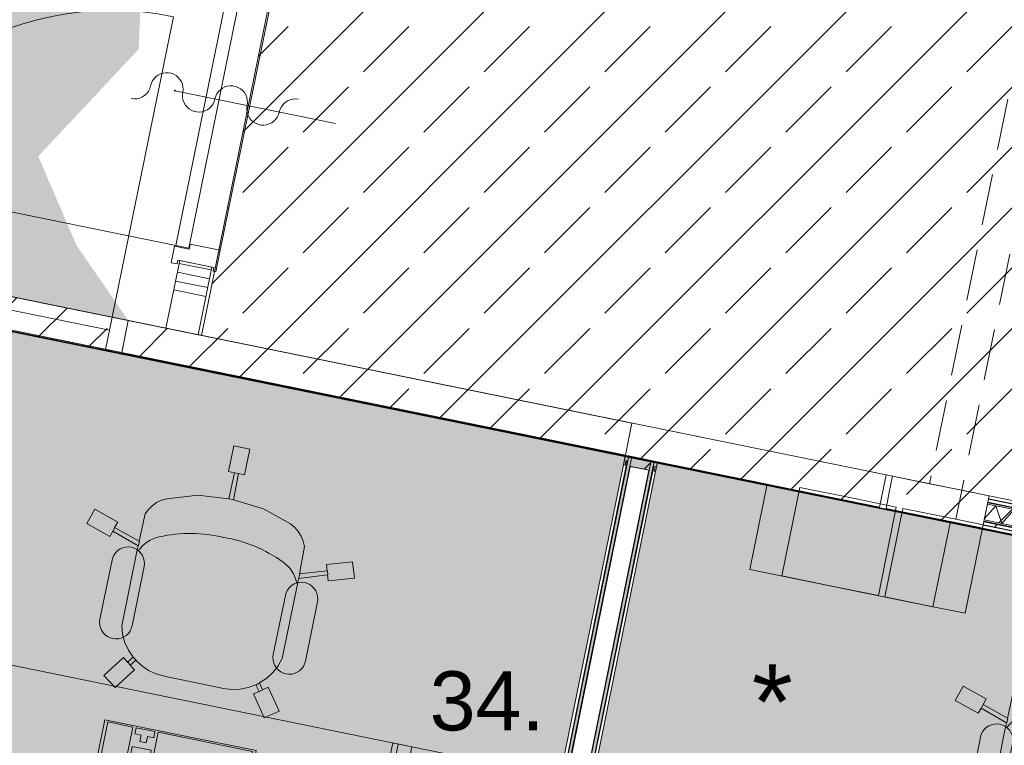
# Model space of a CAD drawing. Header units: millimetres. Extents: x -28656 to 67349, y -24410 to 39654.
# Tile 39 of 135: x 15223 to 18223, y 21022 to 23232. Entities that reach past the tile are written whole.
import ezdxf

# ---------------------------------------------------------------- set-up
doc = ezdxf.new("R2010")
doc.units = ezdxf.units.MM
doc.header["$MEASUREMENT"] = 0
doc.linetypes.add('B0701', pattern=[234.119993, 155.999994, -78.119999])
doc.linetypes.add('Wipeout_Contour', pattern=[1000, 0, -1000])
for name, color, linetype in [('0 2D arcering', 7, 'Continuous'), ('00 Bestaand', 7, 'Continuous'), ('22 systeemwand 2D arcering', 7, 'Continuous'), ('New_00 Bestaand', 7, 'Continuous'), ('New_22 NC Binnenwanden', 7, 'Continuous'), ('New_22 NC Binnenwanden Doorsnede-arcering', 7, 'Continuous'), ('New_22 systeemwand', 7, 'Continuous'), ('New_22 systeemwand Afdek-arcering', 7, 'Continuous'), ('New_22 systeemwand Deuren', 7, 'Continuous'), ('New_22 systeemwand Doorsnede-arcering', 7, 'Continuous'), ('New_43 Vloerafwerking 2D arcering', 7, 'Continuous'), ('New_82 Interieur', 7, 'Continuous'), ('New_84 Vaste inrichting', 7, 'Continuous'), ('New_84 Vaste inrichting Doorsnede-arcering', 7, 'Continuous'), ('New_Info Algemeen', 7, 'Continuous'), ('New_Info losse inrichting', 7, 'Continuous'), ('New_Z Ruimtefuncties Zone omranding', 7, 'Continuous')]:
    doc.layers.add(name, color=color, linetype=linetype)
doc.styles.add('GENERATED_STYLE_2', font='txt')
pattern_1 = [(45, (0, 0), (-183.8478, 183.8478), []), (45, (-91.92, 91.92), (-183.8478, 183.8478), [195, -65])]
pattern_2 = [(258.4863, (0, 0), (-195.9754, 39.9205), [])]
pattern_3 = [(45, (0, 0), (-176.7767, 176.7767), []), (45, (-35.36, 35.36), (-176.7767, 176.7767), []), (45, (-70.7, 70.7), (-176.7767, 176.7767), [])]

# ---------------------------------------------------------------- blocks, each defined once
blk = doc.blocks.new('Wall_26_1', base_point=(16359.6, 21029))
at = {"layer": 'New_84 Vaste inrichting Doorsnede-arcering', "linetype": 'Continuous', "lineweight": 0, "true_color": 0x000000}
h = blk.add_hatch(dxfattribs=at)
h.set_pattern_fill('325_Houtachtig_plaatmate_E0', color=18, style=0, pattern_type=2)
h.set_pattern_definition([(258.4863, (0, 0), (-48.99385, 9.98012), [])])
h.paths.add_polyline_path([(16359.6, 21029), (16160, 20049.2), (16230.8, 20096), (16418.4, 21017.1)])
at = {"layer": 'New_84 Vaste inrichting', "color": 9, "linetype": 'Continuous', "lineweight": 0, "flags": 128}
for points in [[(16359.6, 21029), (16160, 20049.2)], [(16418.4, 21017.1), (16359.6, 21029)], [(16230.8, 20096), (16418.4, 21017.1)]]:
    blk.add_lwpolyline(points, dxfattribs=at)
blk = doc.blocks.new('Slab_28_1', base_point=(14121.9, 20464.3))
at = {"layer": 'New_84 Vaste inrichting', "color": 1, "linetype": 'Continuous', "lineweight": 0, "flags": 128}
blk.add_lwpolyline([(14121.9, 20464.3), (16571.6, 19965.3), (16771.2, 20945.2), (14321.5, 21444.2)], close=True, dxfattribs=at)
blk.add_lwpolyline([(16517.3, 20619.5, 1), (16457.3, 20619.5, 1)], format="xyb", close=True, dxfattribs=at)
blk = doc.blocks.new('Wall_33_1', base_point=(16918.1, 20915.3))
at = {"layer": 'New_22 systeemwand', "color": 9, "linetype": 'Continuous', "lineweight": 0, "flags": 128}
blk.add_lwpolyline([(16942.5, 20910.3), (16894, 20920.2)], dxfattribs=at)
at = {"color": 254, "linetype": 'Wipeout_Contour', "lineweight": 0, "ltscale": 218937.965993}
blk.add_wipeout([(17155.1, 21872.2), (16961.5, 20921.7), (16965.2, 20921), (16968.2, 20935.7), (16973.1, 20934.7), (17160.8, 21855.8), (17155.9, 21856.8), (17158.8, 21871.5)], dxfattribs=at).dxf.layer = 'New_22 systeemwand Afdek-arcering'
at = {"color": 254, "linetype": 'Wipeout_Contour', "lineweight": 0, "ltscale": 107517.922097}
blk.add_wipeout([(16869.2, 20925.2), (16871.1, 20924.8), (16871.5, 20926.8), (16869.6, 20927.2)], dxfattribs=at).dxf.layer = 'New_22 systeemwand Afdek-arcering'
at = {"layer": 'New_22 systeemwand', "color": 9, "linetype": 'Continuous', "lineweight": 0, "flags": 128}
blk.add_lwpolyline([(16888.7, 20921.2), (16879, 20923.2)], dxfattribs=at)
at = {"color": 254, "linetype": 'Wipeout_Contour', "lineweight": 0, "ltscale": 111253.407426}
blk.add_wipeout([(17164.4, 21883.6), (17166.3, 21883.2), (17166.7, 21885.2), (17164.8, 21885.6)], dxfattribs=at).dxf.layer = 'New_22 systeemwand Afdek-arcering'
at = {"color": 254, "linetype": 'Wipeout_Contour', "lineweight": 0, "ltscale": 107698.650287}
blk.add_wipeout([(16965.2, 20905.7), (16967.1, 20905.3), (16967.5, 20907.2), (16965.6, 20907.6)], dxfattribs=at).dxf.layer = 'New_22 systeemwand Afdek-arcering'
at = {"color": 254, "linetype": 'Wipeout_Contour', "lineweight": 0, "ltscale": 109460.351556}
blk.add_wipeout([(16960.1, 20922), (16961.5, 20921.7), (17155.1, 21872.2), (17153.7, 21872.5)], dxfattribs=at).dxf.layer = 'New_22 systeemwand Afdek-arcering'
at = {"layer": 'New_22 systeemwand', "color": 9, "linetype": 'Continuous', "lineweight": 0, "flags": 128}
for points in [[(17156.7, 21887.2), (17146.9, 21889.2)], [(17166.3, 21883.2), (17166.7, 21885.2)], [(16957.1, 20907.3), (16947.3, 20909.3)], [(16957.3, 20907.3), (16957.1, 20907.3)]]:
    blk.add_lwpolyline(points, dxfattribs=at)
at = {"color": 254, "linetype": 'Wipeout_Contour', "lineweight": 0, "ltscale": 109439.722412}
blk.add_wipeout([(16952.3, 20938.9), (16953.3, 20938.7), (17140.9, 21859.8), (17140, 21860)], dxfattribs=at).dxf.layer = 'New_22 systeemwand Afdek-arcering'
at = {"color": 254, "linetype": 'Wipeout_Contour', "lineweight": 0, "ltscale": 109386.38843}
blk.add_wipeout([(16895.7, 20950.4), (16952.3, 20938.9), (17140, 21860), (17083.3, 21871.5)], dxfattribs=at).dxf.layer = 'New_22 systeemwand Afdek-arcering'
at = {"color": 254, "linetype": 'Wipeout_Contour', "lineweight": 0, "ltscale": 109333.067617}
blk.add_wipeout([(16894.7, 20950.6), (16895.7, 20950.4), (17083.3, 21871.5), (17082.4, 21871.7)], dxfattribs=at).dxf.layer = 'New_22 systeemwand Afdek-arcering'
at = {"color": 254, "linetype": 'Wipeout_Contour', "lineweight": 0, "ltscale": 218609.374743}
blk.add_wipeout([(17062.8, 21875.7), (16875.1, 20954.6), (16880, 20953.6), (16877.1, 20939.4), (16881.1, 20938.6), (17074.5, 21888.2), (17070.6, 21889), (17067.7, 21874.7)], dxfattribs=at).dxf.layer = 'New_22 systeemwand Afdek-arcering'
at = {"color": 254, "linetype": 'Wipeout_Contour', "lineweight": 0, "ltscale": 111078.463158}
blk.add_wipeout([(17068.8, 21905.1), (17068.4, 21903.2), (17070.3, 21902.8), (17070.7, 21904.7)], dxfattribs=at).dxf.layer = 'New_22 systeemwand Afdek-arcering'
at = {"layer": 'New_22 systeemwand', "color": 9, "linetype": 'Continuous', "lineweight": 0, "flags": 128}
blk.add_lwpolyline([(17070.7, 21904.7), (17068.8, 21905.1)], dxfattribs=at)
at = {"color": 254, "linetype": 'Wipeout_Contour', "lineweight": 0, "ltscale": 109313.3593}
blk.add_wipeout([(16881.1, 20938.6), (16882, 20938.4), (17075.5, 21888), (17074.5, 21888.2)], dxfattribs=at).dxf.layer = 'New_22 systeemwand Afdek-arcering'
at = {"layer": 'New_22 systeemwand', "color": 9, "linetype": 'Continuous', "lineweight": 0}
for p, q in [((17078.6, 21903.1), (16879, 20923.2)), ((16888.7, 20921.2), (17088.4, 21901.1)), ((17074.5, 21888.2), (16881.1, 20938.6)), ((16895.7, 20950.4), (17083.3, 21871.5)), ((16947.3, 20909.3), (17146.9, 21889.2)), ((16957.1, 20907.3), (17156.7, 21887.2)), ((16961.5, 20921.7), (17155.1, 21872.2)), ((16952.3, 20938.9), (17140, 21860))]:
    blk.add_line(p, q, dxfattribs=at)
at = {"layer": 'New_22 systeemwand', "color": 9, "linetype": 'Continuous', "lineweight": 0, "flags": 128}
for points in [[(17088.4, 21901.1), (17078.6, 21903.1)], [(17062.8, 21875.7), (16875.1, 20954.6)], [(16973.1, 20934.7), (17160.8, 21855.8)], [(16869.6, 20927.2), (16869.2, 20925.2)]]:
    blk.add_lwpolyline(points, dxfattribs=at)
blk = doc.blocks.new('*X141')
at = {"layer": 'New_22 NC Binnenwanden Doorsnede-arcering', "color": 7, "linetype": 'Continuous', "lineweight": 0}
for p, q in [((15807, 22469.6), (15709, 22489.6)), ((15801.6, 22442.7), (15703.6, 22462.7)), ((15790.6, 22389), (15692.6, 22408.9)), ((15796.1, 22415.8), (15698.1, 22435.8))]:
    blk.add_line(p, q, dxfattribs=at)
blk = doc.blocks.new('Wall_64_1', base_point=(15759.9, 22488.5))
at = {"layer": 'New_22 NC Binnenwanden', "color": 1, "linetype": 'Continuous', "lineweight": 0, "flags": 128}
for points in [[(15710.9, 22498.5), (15668.9, 22292.3)], [(15808.8, 22478.5), (15710.9, 22498.5)], [(15766.9, 22272.4), (15808.8, 22478.5)], [(15668.9, 22292.3), (15766.9, 22272.4)]]:
    blk.add_lwpolyline(points, dxfattribs=at)
at = {"layer": 'New_22 NC Binnenwanden', "color": 1, "lineweight": 0}
blk.add_blockref('*X141', (0, 0), dxfattribs=at)
blk = doc.blocks.new('Bureaustoel 01 20_2')
at = {"layer": 'New_82 Interieur', "color": 1, "linetype": 'Continuous', "lineweight": 0}
for p, q in [((390, 790.1), (440, 790.1)), ((390, 710.1), (390, 790.1)), ((440, 790.1), (440, 710.1)), ((409, 710.1), (390, 710.1)), ((408, 629.2), (409, 710.1)), ((409, 710.1), (421, 710.1)), ((421, 710.1), (422, 629.3)), ((440, 710.1), (421, 710.1)), ((222, 591.6), (312.9, 620.6)), ((312.9, 620.6), (408, 629.2)), ((422, 629.3), (408, 629.3)), ((422, 629.3), (516.6, 620.5)), ((516.6, 620.5), (607.1, 591.6)), ((183.1, 561.6), (194.4, 573.7)), ((194.4, 573.7), (207.5, 583.7)), ((207.5, 583.7), (222, 591.6)), ((607.1, 591.6), (621.6, 583.7)), ((621.6, 583.7), (634.7, 573.7)), ((634.7, 573.7), (646, 561.6)), ((166.9, 532.9), (173.8, 547.9)), ((173.8, 547.9), (183.1, 561.6)), ((646, 561.6), (655.3, 547.9)), ((655.3, 547.9), (662.2, 532.9)), ((-1.4, 468.8), (13.8, 516.5)), ((13.8, 516.5), (89.9, 492.2)), ((165.4, 448.3), (166.9, 532.9)), ((662.2, 532.9), (663.7, 448.3)), ((739.2, 492.2), (815.4, 516.5)), ((815.4, 516.5), (830.5, 468.8)), ((89.9, 492.2), (84, 473.6)), ((745.1, 473.6), (739.2, 492.2)), ((74.8, 444.5), (-1.4, 468.8)), ((80.4, 462.2), (74.8, 444.5)), ((165.1, 433.4), (80.4, 462.2)), ((84.8, 473.8), (81.2, 462.3)), ((84, 473.6), (165.4, 448.3)), ((663.7, 448.3), (745.1, 473.6)), ((748.7, 462.2), (664, 433.4)), ((746.1, 473.8), (749.7, 462.3)), ((754.3, 444.5), (748.7, 462.2)), ((830.5, 468.8), (754.3, 444.5)), ((128.9, 422.2), (121, 418.5)), ((137.3, 424.5), (128.9, 422.2)), ((146, 425.2), (137.3, 424.5)), ((154.7, 424.5), (146, 425.2)), ((163.1, 422.2), (154.7, 424.5)), ((171, 418.5), (163.1, 422.2)), ((164.9, 421), (165.1, 433.4)), ((164.9, 185), (164.9, 421)), ((166.2, 448.5), (166, 433.5)), ((667.8, 422.2), (659.9, 418.5)), ((664, 433.4), (664.2, 421)), ((664.2, 421), (664.2, 185)), ((664.7, 448.5), (664.9, 433.5)), ((676.2, 424.5), (667.8, 422.2)), ((684.9, 425.2), (676.2, 424.5)), ((693.6, 424.5), (684.9, 425.2)), ((702, 422.2), (693.6, 424.5)), ((709.9, 418.5), (702, 422.2)), ((99, 392.3), (96.8, 383.9)), ((102.7, 400.2), (99, 392.3)), ((107.7, 407.3), (102.7, 400.2)), ((113.8, 413.5), (107.7, 407.3)), ((121, 418.5), (113.8, 413.5)), ((178.1, 413.5), (171, 418.5)), ((184.3, 407.3), (178.1, 413.5)), ((189.3, 400.2), (184.3, 407.3)), ((192.9, 392.3), (189.3, 400.2)), ((195.2, 383.9), (192.9, 392.3)), ((637.9, 392.3), (635.7, 383.9)), ((641.6, 400.2), (637.9, 392.3)), ((646.6, 407.3), (641.6, 400.2)), ((652.8, 413.5), (646.6, 407.3)), ((659.9, 418.5), (652.8, 413.5)), ((717, 413.5), (709.9, 418.5)), ((723.2, 407.3), (717, 413.5)), ((728.2, 400.2), (723.2, 407.3)), ((731.9, 392.3), (728.2, 400.2)), ((734.1, 383.9), (731.9, 392.3)), ((96.8, 383.9), (96, 375.2)), ((96, 375.2), (96, 191.4)), ((196, 375.2), (195.2, 383.9)), ((196, 191.4), (196, 375.2)), ((635.7, 383.9), (634.9, 375.2)), ((634.9, 375.2), (634.9, 191.4)), ((734.9, 375.2), (734.1, 383.9)), ((734.9, 191.4), (734.9, 375.2)), ((96, 191.4), (96.8, 182.7)), ((96.8, 182.7), (99, 174.3)), ((172.8, 160.4), (164.9, 185)), ((192.9, 174.3), (195.2, 182.7)), ((195.2, 182.7), (196, 191.4)), ((634.9, 191.4), (635.7, 182.7)), ((635.7, 182.7), (637.9, 174.3)), ((664.2, 185), (656.3, 160.4)), ((731.9, 174.3), (734.1, 182.7)), ((734.1, 182.7), (734.9, 191.4)), ((99, 174.3), (102.7, 166.4)), ((102.7, 166.4), (107.7, 159.2)), ((107.7, 159.2), (113.8, 153.1)), ((113.8, 153.1), (121, 148.1)), ((171, 148.1), (178.1, 153.1)), ((184.4, 137.4), (172.8, 160.4)), ((178.1, 153.1), (184.3, 159.2)), ((184.3, 159.2), (189.3, 166.4)), ((189.3, 166.4), (192.9, 174.3)), ((637.9, 174.3), (641.6, 166.4)), ((641.6, 166.4), (646.6, 159.2)), ((656.3, 160.4), (644.7, 137.4)), ((646.6, 159.2), (652.8, 153.1)), ((652.8, 153.1), (659.9, 148.1)), ((709.9, 148.1), (717, 153.1)), ((717, 153.1), (723.2, 159.2)), ((723.2, 159.2), (728.2, 166.4)), ((728.2, 166.4), (731.9, 174.3)), ((121, 148.1), (128.9, 144.4)), ((128.9, 144.4), (137.3, 142.1)), ((137.3, 142.1), (146, 141.4)), ((146, 141.4), (154.7, 142.1)), ((154.7, 142.1), (163.1, 144.4)), ((163.1, 144.4), (171, 148.1)), ((199.5, 116.6), (184.4, 137.4)), ((644.7, 137.4), (629.6, 116.6)), ((659.9, 148.1), (667.8, 144.4)), ((667.8, 144.4), (676.2, 142.1)), ((676.2, 142.1), (684.9, 141.4)), ((684.9, 141.4), (693.6, 142.1)), ((693.6, 142.1), (702, 144.4)), ((702, 144.4), (709.9, 148.1)), ((142.2, 26.1), (189.2, 90.9)), ((189.2, 90.9), (204.6, 79.7)), ((217.8, 98.4), (199.5, 116.6)), ((204.6, 79.7), (217.8, 98.4)), ((227.7, 90.7), (214.3, 72.7)), ((249.2, 77.5), (227.7, 90.7)), ((601.4, 90.7), (579.9, 77.5)), ((614.9, 72.7), (601.4, 90.7)), ((629.6, 116.6), (611.3, 98.4)), ((611.3, 98.4), (624.6, 79.7)), ((624.6, 79.7), (639.9, 90.9)), ((639.9, 90.9), (686.9, 26.1)), ((229.6, 61.5), (182.6, -3.3)), ((202.5, 82.1), (215.1, 73)), ((214.3, 72.7), (229.6, 61.5)), ((272.5, 67.9), (249.2, 77.5)), ((297, 62.1), (272.5, 67.9)), ((322.1, 60.1), (297, 62.1)), ((507, 60.1), (322.1, 60.1)), ((532.1, 62.1), (507, 60.1)), ((556.6, 67.9), (532.1, 62.1)), ((579.9, 77.5), (556.6, 67.9)), ((599.5, 61.5), (614.9, 72.7)), ((646.5, -3.3), (599.5, 61.5)), ((625.5, 80), (615.8, 73)), ((182.6, -3.3), (142.2, 26.1)), ((686.9, 26.1), (646.5, -3.3))]:
    blk.add_line(p, q, dxfattribs=at)
for centre, major_axis, start_param, end_param in [((401, 71.1), (0, 439.9), 6.249243, 6.700413), ((429.9, 71.1), (0, 439.9), 5.865957, 6.317127), ((264.1, 379), (0, 102.9), 0.413079, 1.168145), ((566.8, 379), (0, 102.9), 5.115041, 5.870106), ((323, 222.1), (0, 161.6), 2.438731, 2.516703), ((507.9, 222.1), (0, 161.6), 3.766482, 3.844455)]:
    blk.add_ellipse(centre, major_axis=major_axis, ratio=0.999212, start_param=start_param, end_param=end_param, dxfattribs=at)
blk = doc.blocks.new('Toetsenbord 20')
at = {"layer": 'New_82 Interieur', "color": 1, "linetype": 'Continuous', "lineweight": 0}
for p, q in [((0, 170), (0, 0)), ((470, 170), (0, 170)), ((470, 0), (470, 170)), ((29.4, 130.9), (9.8, 130.9)), ((9.8, 130.9), (9.8, 111.5)), ((29.4, 111.5), (29.4, 130.9)), ((127.3, 130.9), (49, 130.9)), ((49, 130.9), (49, 111.5)), ((127.3, 111.5), (127.3, 130.9)), ((215.4, 130.9), (137.1, 130.9)), ((137.1, 130.9), (137.1, 111.5)), ((215.4, 111.5), (215.4, 130.9)), ((303.5, 130.9), (225.2, 130.9)), ((225.2, 130.9), (225.2, 111.5)), ((303.5, 111.5), (303.5, 130.9)), ((372.1, 130.9), (313.3, 130.9)), ((313.3, 130.9), (313.3, 111.5)), ((372.1, 111.5), (372.1, 130.9)), ((9.8, 111.5), (29.4, 111.5)), ((303.5, 101.8), (9.8, 101.8)), ((9.8, 101.8), (9.8, 4.8)), ((49, 111.5), (127.3, 111.5)), ((137.1, 111.5), (215.4, 111.5)), ((225.2, 111.5), (303.5, 111.5)), ((303.5, 4.8), (303.5, 101.8)), ((313.3, 111.5), (372.1, 111.5)), ((372.1, 101.8), (313.3, 101.8)), ((313.3, 101.8), (313.3, 63)), ((372.1, 63), (372.1, 101.8)), ((460.2, 101.8), (381.9, 101.8)), ((381.9, 101.8), (381.9, 4.8)), ((460.2, 4.8), (460.2, 101.8)), ((313.3, 63), (372.1, 63)), ((352.5, 43.6), (332.9, 43.6)), ((332.9, 43.6), (332.9, 24.2)), ((352.5, 24.2), (352.5, 43.6)), ((0, 0), (470, 0)), ((9.8, 4.8), (303.5, 4.8)), ((332.9, 24.2), (313.3, 24.2)), ((313.3, 24.2), (313.3, 4.8)), ((313.3, 4.8), (372.1, 4.8)), ((372.1, 24.2), (352.5, 24.2)), ((372.1, 4.8), (372.1, 24.2)), ((381.9, 4.8), (460.2, 4.8))]:
    blk.add_line(p, q, dxfattribs=at)
blk = doc.blocks.new('D1R 20_6')
at = {"layer": 'New_22 systeemwand Deuren', "color": 1, "linetype": 'Continuous', "lineweight": 0}
for p, q in [((467, 0), (467, 934)), ((-467, 0), (-517, 0)), ((-517, 0), (-517, -100)), ((-517, -100), (-517, 0)), ((-517, -100), (-517, 0)), ((-467, -100), (-467, 0)), ((-467, 0), (467, 0)), ((-467, -40), (-467, 0)), ((517, 0), (467, 0)), ((467, 0), (467, -100)), ((467, 0), (467, -40)), ((517, -100), (517, 0)), ((517, -100), (517, 0)), ((517, -100), (517, 0)), ((467, -40), (-467, -40)), ((-517, -100), (-467, -100)), ((467, -100), (517, -100))]:
    blk.add_line(p, q, dxfattribs=at)
blk.add_arc((467, 0), 934, 90, 180, dxfattribs=at)
blk = doc.blocks.new('Wall_120_1', base_point=(14531.1, 22473.1))
at = {"layer": 'New_22 systeemwand', "color": 1, "linetype": 'Continuous', "lineweight": 0}
for p, q in [((14521.1, 22424.1), (14541, 22522.1)), ((15534.3, 22217.7), (15554.2, 22315.7))]:
    blk.add_line(p, q, dxfattribs=at)
at = {"layer": 'New_22 systeemwand', "color": 1, "linetype": 'Continuous', "lineweight": 0, "flags": 128}
for points in [[(17088.7, 22003.1), (15554.2, 22315.7)], [(15534.3, 22217.7), (17068.8, 21905.1)], [(17068.8, 21905.1), (17088.7, 22003.1)]]:
    blk.add_lwpolyline(points, dxfattribs=at)
at = {"layer": 'New_22 systeemwand Deuren', "color": 1, "linetype": 'Continuous', "lineweight": 0, "zscale": 1000, "rotation": 348.4862903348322}
blk.add_blockref('D1R 20_6', (15047.6, 22418.9), dxfattribs=at)
blk = doc.blocks.new('*X331')
at = {"layer": 'New_22 systeemwand Doorsnede-arcering', "color": 7, "linetype": 'Continuous', "lineweight": 0}
for p, q in [((18197, 21751.5), (18162.5, 21712.5)), ((18197, 21751.5), (18215.2, 21697.2)), ((18253, 21740), (18215.2, 21697.2)), ((18253, 21740), (18271.2, 21685.8)), ((18309, 21728.6), (18271.2, 21685.8)), ((18309, 21728.6), (18327.2, 21674.4)), ((18365.1, 21717.2), (18327.2, 21674.4)), ((18365.1, 21717.2), (18383.2, 21663)), ((18421.1, 21705.8), (18383.2, 21663)), ((18421.1, 21705.8), (18439.2, 21651.6)), ((18477.1, 21694.4), (18439.2, 21651.6)), ((18477.1, 21694.4), (18495.2, 21640.2)), ((18533.1, 21683), (18495.2, 21640.2)), ((18533.1, 21683), (18551.2, 21628.8)), ((18589.1, 21671.6), (18551.2, 21628.8)), ((18589.1, 21671.6), (18607.2, 21617.4)), ((18645.1, 21660.2), (18607.2, 21617.4)), ((18645.1, 21660.2), (18663.2, 21606)), ((18701.1, 21648.8), (18663.2, 21606)), ((18701.1, 21648.8), (18719.2, 21594.6)), ((18757.1, 21637.4), (18719.2, 21594.6)), ((18757.1, 21637.4), (18775.2, 21583.2)), ((18813.1, 21626), (18775.2, 21583.2)), ((18813.1, 21626), (18831.2, 21571.8)), ((18869.1, 21614.6), (18831.2, 21571.8)), ((18869.1, 21614.6), (18887.2, 21560.3)), ((18925.1, 21603.1), (18887.2, 21560.3)), ((18925.1, 21603.1), (18943.3, 21548.9)), ((18981.1, 21591.7), (18943.3, 21548.9)), ((18981.1, 21591.7), (18999.3, 21537.5)), ((19037.1, 21580.3), (18999.3, 21537.5)), ((19037.1, 21580.3), (19055.3, 21526.1)), ((19093.2, 21568.9), (19055.3, 21526.1)), ((19093.2, 21568.9), (19111.3, 21514.7)), ((19149.2, 21557.5), (19111.3, 21514.7)), ((19149.2, 21557.5), (19167.3, 21503.3)), ((19205.2, 21546.1), (19167.3, 21503.3)), ((19205.2, 21546.1), (19223.3, 21491.9)), ((19261.2, 21534.7), (19223.3, 21491.9)), ((19261.2, 21534.7), (19279.3, 21480.5)), ((19317.2, 21523.3), (19279.3, 21480.5)), ((19317.2, 21523.3), (19335.3, 21469.1)), ((19373.2, 21511.9), (19335.3, 21469.1)), ((19373.2, 21511.9), (19391.3, 21457.7)), ((19429.2, 21500.5), (19391.3, 21457.7)), ((19429.2, 21500.5), (19435.4, 21481.9))]:
    blk.add_line(p, q, dxfattribs=at)
blk = doc.blocks.new('Wall_129_1', base_point=(19433.9, 21474.4))
at = {"color": 254, "linetype": 'Wipeout_Contour', "lineweight": 0, "ltscale": 114734.470566}
blk.add_wipeout([(19443.8, 21523.4), (18176.6, 21781.5), (18174.8, 21772.9), (19442.1, 21514.8)], dxfattribs=at).dxf.layer = 'New_22 systeemwand Afdek-arcering'
at = {"color": 254, "linetype": 'Wipeout_Contour', "lineweight": 0, "ltscale": 114716.670902}
blk.add_wipeout([(19442.1, 21514.8), (18174.8, 21772.9), (18174.5, 21771.5), (19441.8, 21513.3)], dxfattribs=at).dxf.layer = 'New_22 systeemwand Afdek-arcering'
at = {"layer": 'New_22 systeemwand Doorsnede-arcering', "linetype": 'Continuous', "lineweight": 0, "true_color": 0x000000}
h = blk.add_hatch(dxfattribs=at)
h.set_pattern_fill('930_Lijnen_vert_200_0001', color=18, style=0, pattern_type=2)
h.set_pattern_definition(pattern_2)
h.paths.add_polyline_path([(19441.8, 21513.3), (18174.5, 21771.5), (18172.6, 21762.2), (19439.9, 21504)])
at = {"color": 254, "linetype": 'Wipeout_Contour', "lineweight": 0, "ltscale": 114678.462177}
blk.add_wipeout([(19439.9, 21504), (18172.6, 21762.2), (18172.3, 21760.7), (19439.6, 21502.6)], dxfattribs=at).dxf.layer = 'New_22 systeemwand Afdek-arcering'
at = {"color": 254, "linetype": 'Wipeout_Contour', "lineweight": 0, "ltscale": 114668.64749}
blk.add_wipeout([(19439.6, 21502.6), (18172.3, 21760.7), (18171.5, 21756.7), (19438.8, 21498.5)], dxfattribs=at).dxf.layer = 'New_22 systeemwand Afdek-arcering'
at = {"layer": 'New_22 systeemwand', "color": 9, "linetype": 'Continuous', "lineweight": 0, "flags": 128}
for points in [[(18176.6, 21781.5), (18174.8, 21772.9)], [(18172.3, 21760.7), (18171.5, 21756.7)], [(18172.6, 21762.2), (18172.3, 21760.7)], [(18174.5, 21771.5), (18172.6, 21762.2)], [(18174.8, 21772.9), (18174.5, 21771.5)]]:
    blk.add_lwpolyline(points, dxfattribs=at)
at = {"layer": 'New_22 systeemwand', "color": 9, "lineweight": 0}
blk.add_blockref('*X331', (0, 0), dxfattribs=at)
at = {"color": 254, "linetype": 'Wipeout_Contour', "lineweight": 0, "ltscale": 114481.956245}
blk.add_wipeout([(19428.9, 21450), (18161.6, 21708.2), (18160.8, 21704.1), (19428.1, 21446)], dxfattribs=at).dxf.layer = 'New_22 systeemwand Afdek-arcering'
at = {"color": 254, "linetype": 'Wipeout_Contour', "lineweight": 0, "ltscale": 114472.147363}
blk.add_wipeout([(19428.1, 21446), (18160.8, 21704.1), (18160.5, 21702.6), (19427.8, 21444.5)], dxfattribs=at).dxf.layer = 'New_22 systeemwand Afdek-arcering'
at = {"layer": 'New_22 systeemwand', "color": 9, "linetype": 'Continuous', "lineweight": 0, "flags": 128}
for points in [[(19442.1, 21514.8), (19441.8, 21513.3)], [(19443.8, 21523.4), (19442.1, 21514.8)]]:
    blk.add_lwpolyline(points, dxfattribs=at)
at = {"color": 254, "linetype": 'Wipeout_Contour', "lineweight": 0, "ltscale": 114417.347907}
blk.add_wipeout([(18156.6, 21683.5), (19423.9, 21425.4), (19425.7, 21434.2), (18158.4, 21692.3)], dxfattribs=at).dxf.layer = 'New_22 systeemwand Afdek-arcering'
at = {"color": 254, "linetype": 'Wipeout_Contour', "lineweight": 0, "ltscale": 114434.743981}
blk.add_wipeout([(18158.4, 21692.3), (19425.7, 21434.2), (19425.9, 21435.2), (18158.6, 21693.3)], dxfattribs=at).dxf.layer = 'New_22 systeemwand Afdek-arcering'
at = {"layer": 'New_22 systeemwand Doorsnede-arcering', "linetype": 'Continuous', "lineweight": 0, "true_color": 0x000000}
h = blk.add_hatch(dxfattribs=at)
h.set_pattern_fill('930_Lijnen_vert_200_0001', color=18, style=0, pattern_type=2)
h.set_pattern_definition(pattern_2)
h.paths.add_polyline_path([(19427.8, 21444.5), (18160.5, 21702.6), (18158.6, 21693.3), (19425.9, 21435.2)])
at = {"layer": 'New_22 systeemwand', "color": 9, "linetype": 'Continuous', "lineweight": 0}
for p, q in [((19438.8, 21498.5), (18171.5, 21756.7)), ((19439.6, 21502.6), (18172.3, 21760.7)), ((19439.9, 21504), (18172.6, 21762.2)), ((19441.8, 21513.3), (18174.5, 21771.5)), ((19442.1, 21514.8), (18174.8, 21772.9)), ((18158.4, 21692.3), (19425.7, 21434.2)), ((18158.6, 21693.3), (19425.9, 21435.2)), ((19427.8, 21444.5), (18160.5, 21702.6)), ((19428.1, 21446), (18160.8, 21704.1)), ((19428.9, 21450), (18161.6, 21708.2))]:
    blk.add_line(p, q, dxfattribs=at)
at = {"layer": 'New_22 systeemwand', "color": 9, "linetype": 'Continuous', "lineweight": 0, "flags": 128}
for points in [[(19443.8, 21523.4), (18176.6, 21781.5)], [(18171.5, 21756.7), (18161.6, 21708.2)], [(18158.4, 21692.3), (18156.6, 21683.5)], [(18158.6, 21693.3), (18158.4, 21692.3)], [(18160.5, 21702.6), (18158.6, 21693.3)], [(18160.8, 21704.1), (18160.5, 21702.6)], [(18161.6, 21708.2), (18160.8, 21704.1)], [(18156.6, 21683.5), (19423.9, 21425.4)], [(19441.8, 21513.3), (19439.9, 21504)], [(19438.8, 21498.5), (19428.9, 21450)], [(19439.6, 21502.6), (19438.8, 21498.5)], [(19439.9, 21504), (19439.6, 21502.6)], [(19428.9, 21450), (19428.1, 21446)], [(19425.7, 21434.2), (19423.9, 21425.4)], [(19425.9, 21435.2), (19425.7, 21434.2)], [(19427.8, 21444.5), (19425.9, 21435.2)], [(19428.1, 21446), (19427.8, 21444.5)]]:
    blk.add_lwpolyline(points, dxfattribs=at)
blk = doc.blocks.new('Column_30_1', base_point=(17117.7, 21895.1))
at = {"layer": 'New_22 systeemwand Doorsnede-arcering', "linetype": 'Continuous', "lineweight": 0, "true_color": 0x000000}
h = blk.add_hatch(dxfattribs=at)
h.set_pattern_fill('505_Aluminium_0001', color=18, style=0, pattern_type=2)
h.set_pattern_definition(pattern_3)
h.paths.add_polyline_path([(17068.4, 21903.2), (17062.8, 21875.7), (17067.7, 21874.7), (17070.6, 21889), (17075.5, 21888), (17078.6, 21903.1), (17070.7, 21904.7), (17070.3, 21902.8)])
h = blk.add_hatch(dxfattribs=at)
h.set_pattern_fill('505_Aluminium_0001', color=18, style=0, pattern_type=2)
h.set_pattern_definition(pattern_3)
h.paths.add_polyline_path([(17082.4, 21871.7), (17140.9, 21859.8), (17146.9, 21889.2), (17088.4, 21901.1)])
h = blk.add_hatch(dxfattribs=at)
h.set_pattern_fill('505_Aluminium_0001', color=18, style=0, pattern_type=2)
h.set_pattern_definition(pattern_3)
h.paths.add_polyline_path([(17156.7, 21887.2), (17153.7, 21872.5), (17158.8, 21871.5), (17155.9, 21856.8), (17160.8, 21855.8), (17166.3, 21883.2), (17164.4, 21883.6), (17164.8, 21885.6)])
at = {"layer": 'New_22 systeemwand', "color": 3, "linetype": 'Continuous', "lineweight": 0, "flags": 128}
for points in [[(17068.4, 21903.2), (17062.8, 21875.7), (17067.7, 21874.7), (17070.6, 21889), (17075.5, 21888)], [(17078.6, 21903.1), (17070.7, 21904.7), (17070.3, 21902.8), (17068.4, 21903.2)], [(17146.9, 21889.2), (17088.4, 21901.1)], [(17082.4, 21871.7), (17140.9, 21859.8)], [(17153.7, 21872.5), (17158.8, 21871.5), (17155.9, 21856.8), (17160.8, 21855.8), (17166.3, 21883.2), (17164.4, 21883.6), (17164.8, 21885.6), (17156.7, 21887.2)]]:
    blk.add_lwpolyline(points, dxfattribs=at)

msp = doc.modelspace()

# ---------------------------------------------------------------- hatches: boundary and pattern name
at = {"layer": '0 2D arcering', "linetype": 'Continuous', "lineweight": 0}
h = msp.add_hatch(dxfattribs=at)
h.set_pattern_fill('155_Kunststeen_0001', color=9, style=0, pattern_type=2)
h.set_pattern_definition(pattern_1)
h.paths.add_polyline_path([(-28300.5, 32809.1), (-28090.7, 32809.1), (-28090.7, 38936.8), (15676.6, 30021.3), (14497.9, 24235.2), (15946.2, 23940.1), (15607.8, 23639.9), (15595.5, 23362.9), (15585.7, 23142.1), (15279.9, 22815.7), (15396.2, 22545.3), (15554.2, 22315.7), (14443, 22542), (13768.4, 19230), (12170, 19555.6), (9942.2, 20009), (10616.9, 23321.4), (7353.8, 23986.1), (7070.9, 22596.7), (3489.4, 23303.5), (2778.8, 19815.2), (6355.9, 19086.5), (5623.3, 15487.8), (-25068, 21845.5), (-25036, 30311.3), (-28300.5, 30974.8)])
h.paths.add_polyline_path([(-7115.8, 24484.1), (-6680.8, 26619.5), (-4620.3, 26199.7), (-5055.3, 24064.4)], flags=0)
at = {"layer": 'New_43 Vloerafwerking 2D arcering', "linetype": 'Continuous', "lineweight": 0}
h = msp.add_hatch(dxfattribs=at)
h.set_pattern_fill('510_Brons_0001', color=9, style=0, pattern_type=2)
h.set_pattern_definition(pattern_1)
h.paths.add_polyline_path([(14536.3, 22523), (14515.8, 22422.2), (26328.5, 20018.9), (26230.8, 19538.7), (34280.8, 17900.9), (34378.5, 18381.1), (36186.7, 18013.3), (37229.1, 23130.7), (19194.8, 26804.3), (18502.2, 23404.2), (17943.6, 23517.9), (19125, 29317.3), (15769.6, 30000.9), (14591.2, 24216.1), (16110.2, 23906.7), (15776.9, 22270.3)])
h = msp.add_hatch(dxfattribs=at)
h.set_pattern_fill('910_Puntjes_C_0001', color=9, style=0, pattern_type=2)
h.set_pattern_definition([(45, (0, 250), (-79.5495, 79.5495), [0, -75, 0, -112.5]), (110, (250, 250), (105.71542, 38.47727), [0, -55, 0, -95])])
h.paths.add_polyline_path([(12078, 16995.8, -0.001005), (12083.8, 16997.5, -0.073656), (12518.6, 17061.9, -0.091889), (13056.2, 16962.3, -0.310506), (14018.6, 15561.9, -0.071044), (13958.7, 15142.1, -0.094198), (13703.1, 14641.3, 0.001703), (13808, 14628, 0.155225), (22970.3, 16259.1), (30258.6, 14755.1), (30075.6, 15837.4), (25347.1, 16799.4), (25358.5, 17235.9), (23442.8, 17625.7), (23450.8, 17664.9), (25359.6, 17276.1), (25376.6, 17926.2), (26028.5, 17793.5), (26357.1, 19409), (26112.6, 19458.7), (26230.1, 20036.5), (14520, 22418.9), (13846.4, 19112.1), (12562.4, 19373.7), (12137, 17285.2), (12079.6, 17003.2)])

# ---------------------------------------------------------------- linework, layer by layer
at = {"layer": '00 Bestaand', "color": 1, "linetype": 'Continuous', "lineweight": 0, "flags": 128}
for points in [[(17872.6, 21792.4), (17882.6, 21841.4), (17995.2, 21818.4)], [(17872.6, 21792.4), (17882.6, 21841.4), (17995.2, 21818.4)], [(17872.6, 21792.4), (17862.6, 21743.4), (18073.3, 21700.5)], [(17872.6, 21792.4), (17862.6, 21743.4), (18073.3, 21700.5)]]:
    msp.add_lwpolyline(points, dxfattribs=at)
at = {"layer": '00 Bestaand', "color": 2, "linetype": 'Continuous', "lineweight": 0, "flags": 128}
for points in [[(17872.6, 21792.4), (17882.6, 21841.4), (17995.2, 21818.4)], [(17747.1, 21777.2), (17600.1, 21807.1), (17545.2, 21537.6), (17692.2, 21507.7)], [(17872.6, 21792.4), (17862.6, 21743.4), (18073.3, 21700.5)], [(17747.1, 21777.2), (17894, 21747.2), (17839.2, 21477.7), (17692.2, 21507.7)], [(18036.1, 21718.3), (17913.6, 21743.2), (17858.8, 21473.8), (17981.2, 21448.8)], [(18036.1, 21718.3), (18158.6, 21693.3), (18103.7, 21423.9), (17981.2, 21448.8)]]:
    msp.add_lwpolyline(points, dxfattribs=at)
at = {"layer": '00 Bestaand', "color": 3, "linetype": 'Continuous', "lineweight": 0, "flags": 128}
for points in [[(17747.1, 21777.2), (17600.1, 21807.1), (17545.2, 21537.6), (17692.2, 21507.7)], [(17747.1, 21777.2), (17894, 21747.2), (17839.2, 21477.7), (17692.2, 21507.7)], [(18036.1, 21718.3), (17913.6, 21743.2), (17858.8, 21473.8), (17981.2, 21448.8)], [(18036.1, 21718.3), (18158.6, 21693.3), (18103.7, 21423.9), (17981.2, 21448.8)]]:
    msp.add_lwpolyline(points, dxfattribs=at)
at = {"layer": '22 systeemwand 2D arcering', "color": 9, "linetype": 'Continuous', "lineweight": 0, "flags": 128}
msp.add_lwpolyline([(18176.6, 21781.5), (18093.2, 21798.5), (18075.3, 21710.3), (18158.6, 21693.3)], close=True, dxfattribs=at)
at = {"layer": 'New_00 Bestaand', "color": 1, "linetype": 'Continuous', "lineweight": 0}
for p, q in [((15834.5, 22529.4), (16082, 23744.4)), ((15821.2, 22463.7), (15821.2, 22463.7))]:
    msp.add_line(p, q, dxfattribs=at)
at = {"layer": 'New_00 Bestaand', "color": 1, "linetype": 'Continuous', "lineweight": 0, "flags": 128}
msp.add_lwpolyline([(15699.1, 22543.7), (14787.8, 22729.4, -0.414214), (15882.3, 23444.3)], format="xyb", dxfattribs=at)
for points in [[(15738.3, 22535.7), (15699.1, 22543.7), (15883.9, 23451.2), (15922.5, 23440.3)], [(15812.3, 22465.5), (15821.2, 22463.7), (15834.5, 22529.4), (15742.7, 22548.1), (15739.7, 22533.4), (15695.3, 22542.4), (15684.9, 22491.5), (15702.6, 22487.9), (15705, 22499.7), (15814.7, 22477.3)]]:
    msp.add_lwpolyline(points, close=True, dxfattribs=at)
for points in [[(15720.2, 23010.5), (15721.1, 23018.7), (15720.8, 23026.9), (15719, 23035), (15716, 23042.7), (15711.7, 23049.7), (15706.3, 23056), (15700, 23061.3), (15692.9, 23065.5), (15685.2, 23068.4), (15677.1, 23070.1), (15668.8, 23070.4), (15660.6, 23069.3), (15652.7, 23066.9), (15645.3, 23063.2), (15638.6, 23058.4), (15632.8, 23052.5), (15628.1, 23045.8), (15624.5, 23038.4), (15622.2, 23030.4)], [(15563.2, 22991.4), (15571.9, 22990.5), (15580.5, 22991), (15589, 22993.1), (15597, 22996.6), (15604.2, 23001.4), (15610.5, 23007.4), (15615.7, 23014.3), (15619.7, 23022.1), (15622.2, 23030.4)], [(15695.7, 23015.5), (16185.6, 22915.7)], [(15720.2, 23010.5), (15719.2, 23002.3), (15719.6, 22994), (15721.3, 22985.9), (15724.4, 22978.3), (15728.6, 22971.2), (15734, 22964.9), (15740.3, 22959.6), (15747.5, 22955.4), (15755.2, 22952.5), (15763.3, 22950.8), (15771.5, 22950.5), (15779.7, 22951.6), (15787.6, 22954), (15795, 22957.7), (15801.7, 22962.5), (15807.5, 22968.4), (15812.3, 22975.1), (15815.8, 22982.6), (15818.2, 22990.5)], [(15916.1, 22970.5), (15917.1, 22978.7), (15916.7, 22987), (15915, 22995.1), (15911.9, 23002.7), (15907.7, 23009.8), (15902.3, 23016.1), (15896, 23021.4), (15888.9, 23025.6), (15881.1, 23028.5), (15873.1, 23030.2), (15864.8, 23030.5), (15856.6, 23029.4), (15848.7, 23027), (15841.3, 23023.3), (15834.6, 23018.5), (15828.8, 23012.6), (15824.1, 23005.9), (15820.5, 22998.4), (15818.2, 22990.5)], [(16073.1, 22989.6), (16064.5, 22990.5), (16055.8, 22990), (16047.3, 22987.9), (16039.4, 22984.4), (16032.1, 22979.6), (16025.8, 22973.6), (16020.6, 22966.7), (16016.7, 22958.9), (16014.1, 22950.6)], [(15916.1, 22970.5), (15915.2, 22962.3), (15915.6, 22954.1), (15917.3, 22946), (15920.3, 22938.3), (15924.6, 22931.3), (15930, 22925), (15936.3, 22919.7), (15943.4, 22915.5), (15951.1, 22912.6), (15959.2, 22910.9), (15967.5, 22910.6), (15975.7, 22911.7), (15983.6, 22914.1), (15991, 22917.8), (15997.7, 22922.6), (16003.5, 22928.5), (16008.2, 22935.2), (16011.8, 22942.7), (16014.1, 22950.6)]]:
    msp.add_lwpolyline(points, dxfattribs=at)
at = {"layer": 'New_00 Bestaand', "color": 2, "linetype": 'Continuous', "lineweight": 0, "flags": 128}
msp.add_lwpolyline([(17995.2, 21818.4), (18093.2, 21798.5)], dxfattribs=at)
at = {"layer": 'New_00 Bestaand', "color": 6, "linetype": 'Continuous', "lineweight": 0}
msp.add_circle((15695.7, 23015.5), 1.23, dxfattribs=at)
msp.add_circle((15695.7, 23015.5), 1.23, dxfattribs=at)
at = {"layer": 'New_43 Vloerafwerking 2D arcering', "color": 9, "linetype": 'Continuous', "lineweight": 0, "flags": 128}
msp.add_lwpolyline([(14536.3, 22523), (14515.8, 22422.2), (26328.5, 20018.9), (26230.8, 19538.7), (34280.8, 17900.9), (34378.5, 18381.1), (36186.7, 18013.3), (37229.1, 23130.7), (19194.8, 26804.3), (18502.2, 23404.2), (17943.6, 23517.9), (19125, 29317.3), (15769.6, 30000.9), (14591.2, 24216.1), (16110.2, 23906.7), (15776.9, 22270.3)], close=True, dxfattribs=at)
msp.add_lwpolyline([(26230.1, 20036.5), (14520, 22418.9), (13846.4, 19112.1), (12562.4, 19373.7), (12137, 17285.2), (12079.6, 17003.2), (12078, 16995.8, -0.001005), (12083.8, 16997.5, -0.073656), (12518.6, 17061.9, -0.091889), (13056.2, 16962.3, -0.310506), (14018.6, 15561.9, -0.071044), (13958.7, 15142.1, -0.094198), (13703.1, 14641.3, 0.001703), (13808, 14628, 0.155225), (22970.3, 16259.1)], format="xyb", dxfattribs=at)
at = {"layer": 'New_Info Algemeen', "color": 2, "linetype": 'B0701', "lineweight": 0, "flags": 128}
msp.add_lwpolyline([(18308.6, 23356.9), (18406.6, 23336.9), (18093.2, 21798.5), (17995.2, 21818.4)], close=True, dxfattribs=at)
at = {"layer": 'New_Z Ruimtefuncties Zone omranding', "color": 7, "linetype": 'Continuous', "lineweight": 0, "flags": 128}
for points in [[(14567, 24119), (14253.6, 22580.6), (18176.5, 21781.5), (26319.2, 20122.9), (26710.4, 22043.4), (34818.7, 20391.7), (34427.5, 18471.2), (36210.8, 18107.9), (37233.8, 23129.8), (19199.5, 26803.4), (18994.3, 25796.1), (18489.9, 23319.9), (17931.4, 23433.7), (19130, 29317.9), (16751.5, 29802.4), (15774.6, 30001.4), (14595.9, 24215.2), (15572.8, 24016.2), (15552.9, 23918.2)], [(13812.5, 18945.5), (16360.2, 18426.6), (17068.8, 21905.1), (14521.1, 22424.1)], [(17166.7, 21885.2), (16458.2, 18406.6), (19103.8, 17867.7), (19812.4, 21346.2), (18058.6, 21703.5), (18005.7, 21443.8), (17447.2, 21557.6), (17500.1, 21817.3)]]:
    msp.add_lwpolyline(points, close=True, dxfattribs=at)

# ---------------------------------------------------------------- block references
at = {"layer": 'New_22 NC Binnenwanden', "color": 1, "lineweight": 0}
msp.add_blockref('Wall_64_1', (15759.9, 22488.5), dxfattribs=at)
at = {"layer": 'New_82 Interieur', "color": 1, "linetype": 'Continuous', "lineweight": 0, "zscale": 1000}
for name, p, rotation in [('Bureaustoel 01 20_2', (15335.6, 21237.6), 348.4862903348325), ('Bureaustoel 01 20_2', (17981.3, 20698.7), 348.4862903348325), ('Toetsenbord 20', (15943.5, 21006), 168.5)]:
    msp.add_blockref(name, p, dxfattribs=dict(at, rotation=rotation))
at = {"layer": 'New_84 Vaste inrichting', "color": 1, "linetype": 'Continuous', "lineweight": 0}
msp.add_blockref('Slab_28_1', (14121.9, 20464.3), dxfattribs=at)
at = {"layer": 'New_84 Vaste inrichting', "color": 9, "lineweight": 0}
msp.add_blockref('Wall_26_1', (16359.6, 21029), dxfattribs=at)

# ---------------------------------------------------------------- texts
at = {"layer": 'New_Info losse inrichting', "color": 2, "linetype": 'Continuous', "lineweight": 0, "attachment_point": 7, "style": 'GENERATED_STYLE_2'}
for s, insert, char_height in [('\\A1;{\\pql;\\fArial|b0|i0|c0|p38;*}', (17453.7, 21038.9), 230), ('\\A1;{\\pql;\\fArial|b0|i0|c0|p38;34.}', (16472.4, 21064.7), 180)]:
    msp.add_mtext(s, dxfattribs=dict(at, insert=insert, char_height=char_height))

# ---------------------------------------------------------------- next in the draw order: block references
at = {"layer": 'New_22 systeemwand', "color": 9, "lineweight": 0}
for name, p in [('Wall_33_1', (16918.1, 20915.3)), ('Wall_129_1', (19433.9, 21474.4))]:
    msp.add_blockref(name, p, dxfattribs=at)

# ---------------------------------------------------------------- next in the draw order: linework, layer by layer
at = {"layer": '00 Bestaand', "color": 1, "linetype": 'Continuous', "lineweight": 0, "flags": 128}
for points in [[(17853, 21796.4), (17863, 21845.4), (14492, 22532.1)], [(17853, 21796.4), (17863, 21845.4), (14492, 22532.1)], [(17853, 21796.4), (17843, 21747.4), (14521.1, 22424.1)], [(17853, 21796.4), (17843, 21747.4), (14521.1, 22424.1)]]:
    msp.add_lwpolyline(points, dxfattribs=at)
at = {"layer": '00 Bestaand', "color": 2, "linetype": 'Continuous', "lineweight": 0, "flags": 128}
for points in [[(17853, 21796.4), (17863, 21845.4), (14492, 22532.1)], [(17853, 21796.4), (17843, 21747.4), (14521.1, 22424.1)]]:
    msp.add_lwpolyline(points, dxfattribs=at)

# ---------------------------------------------------------------- next in the draw order: block references
at = {"layer": 'New_22 systeemwand', "color": 1, "lineweight": 0}
msp.add_blockref('Wall_120_1', (14531.1, 22473.1), dxfattribs=at)
at = {"layer": 'New_22 systeemwand', "color": 3, "lineweight": 0}
msp.add_blockref('Column_30_1', (17117.7, 21895.1), dxfattribs=at)

doc.saveas('drawing.dxf')
